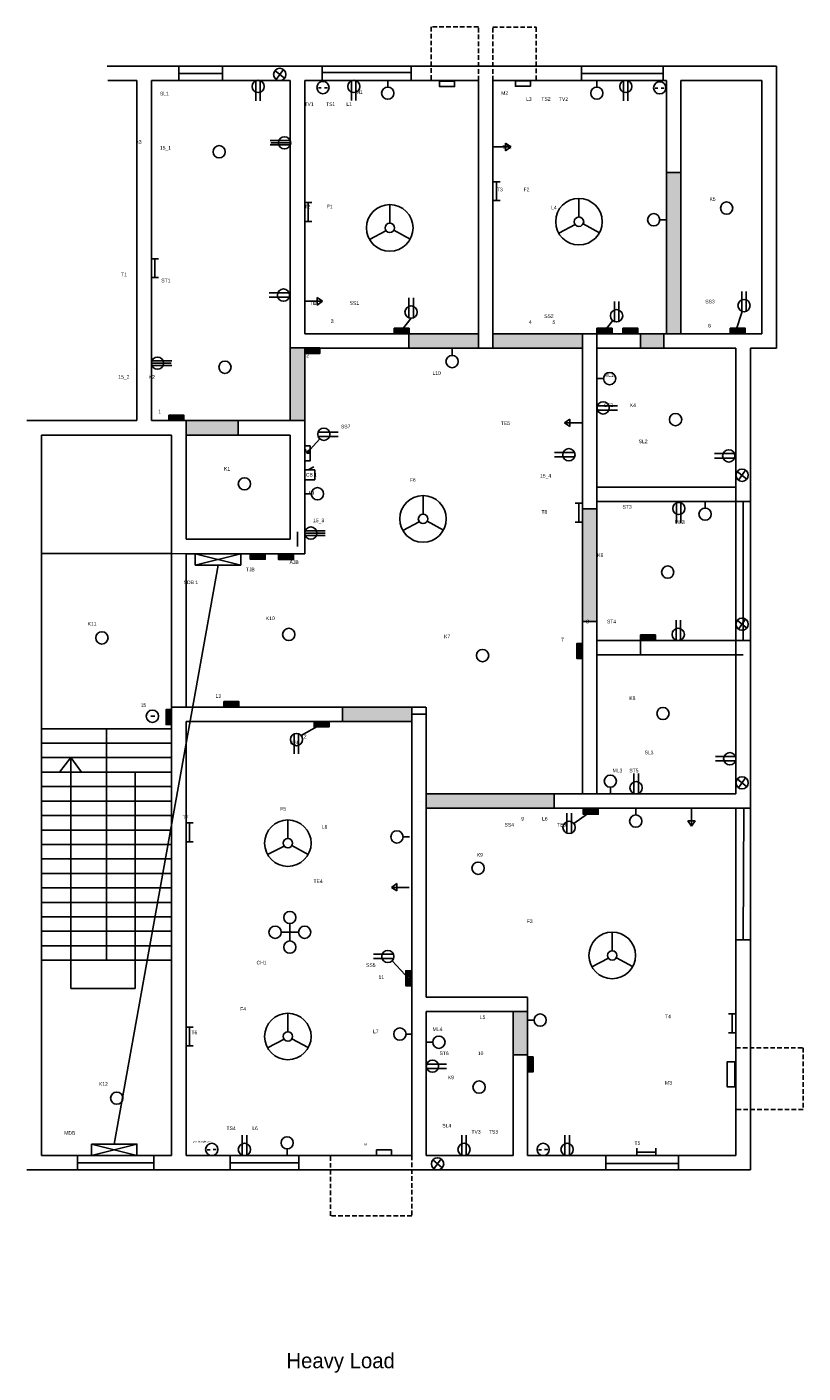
# Model space of a CAD drawing. Header units: inches. Extents: x 1860 to 11603, y -2530 to 624.
# Tile 7 of 9: x 11066 to 11603, y -2472 to -1542. Entities that reach past the tile are written whole.
import ezdxf

# ---------------------------------------------------------------- set-up
doc = ezdxf.new("R2010")
doc.units = ezdxf.units.IN
doc.linetypes.add('ACAD_ISO02W100', pattern=[15, 12, -3])
doc.linetypes.add('HIDDEN2', pattern=[4.7625, 3.175, -1.5875])

msp = doc.modelspace()

# ---------------------------------------------------------------- hatches: boundary and pattern name
at = {"linetype": 'HIDDEN2'}
for points in [[(11518.1, -1705.75), (11518.1, -1642.25), (11508.1, -1642.25), (11508.1, -1705.75), (11508.1, -1753.75), (11518.1, -1753.75)], [(11506.34, -1753.75), (11490.1, -1753.75), (11490.1, -1763.75), (11506.34, -1763.75)], [(11430.42, -2071.75), (11390.1, -2071.75), (11342.1, -2071.75), (11342.1, -2081.75), (11390.1, -2081.75), (11430.42, -2081.75)]]:
    msp.add_hatch(color=2, dxfattribs=at).paths.add_polyline_path(points)
for color, points in [(5, [(11330.21, -1749.92), (11326.14, -1749.92), (11324.53, -1751.96), (11325.26, -1752.44), (11323.74, -1752.94), (11323.74, -1751.44), (11324.53, -1751.96), (11326.14, -1749.92), (11319.84, -1749.92), (11319.84, -1753.75), (11330.21, -1753.75)]), (2, [(11378.1, -1753.75), (11330.1, -1753.75), (11330.1, -1763.75), (11378.1, -1763.75)]), (2, [(11450.1, -1753.75), (11436.1, -1753.75), (11388.1, -1753.75), (11388.1, -1763.75), (11436.1, -1763.75), (11450.1, -1763.75)]), (5, [(11470.48, -1749.92), (11466.88, -1749.92), (11465.16, -1752.05), (11466.04, -1752.76), (11464.18, -1753.25), (11464.52, -1751.52), (11465.16, -1752.05), (11466.88, -1749.92), (11460.1, -1749.92), (11460.1, -1753.75), (11470.48, -1753.75)]), (5, [(11488.4, -1749.92), (11478.03, -1749.92), (11478.03, -1753.75), (11488.4, -1753.75)]), (5, [(11562.59, -1749.92), (11556.73, -1749.92), (11556.31, -1751.25), (11556.6, -1751.35), (11556.13, -1751.79), (11556.04, -1751.16), (11556.31, -1751.25), (11556.73, -1749.92), (11552.22, -1749.92), (11552.22, -1753.75), (11562.59, -1753.75)]), (2, [(11258.1, -1777.75), (11258.1, -1763.75), (11258.1, -1763.57), (11248.1, -1763.57), (11248.1, -1763.75), (11248.1, -1777.75), (11248.1, -1813.75), (11258.1, -1813.75)]), (5, [(11268.48, -1763.75), (11258.1, -1763.75), (11258.1, -1767.4), (11268.48, -1767.4)]), (5, [(11174.48, -1809.92), (11164.1, -1809.92), (11164.1, -1813.75), (11174.48, -1813.75)]), (2, [(11212.1, -1813.75), (11176.1, -1813.75), (11176.1, -1823.75), (11212.1, -1823.75)]), (2, [(11460.1, -1874.84), (11450.1, -1874.84), (11450.1, -1917.75), (11450.1, -1952.73), (11460.1, -1952.73), (11460.1, -1917.75)]), (5, [(11230.82, -1905.75), (11220.45, -1905.75), (11220.45, -1909.58), (11230.82, -1909.58)]), (4, [(11250.41, -1906.04), (11240.04, -1906.04), (11240.04, -1909.87), (11250.41, -1909.87)]), (5, [(11500.48, -1961.92), (11490.1, -1961.92), (11490.1, -1965.75), (11500.48, -1965.75)]), (5, [(11450.1, -1967.83), (11446.27, -1967.83), (11446.27, -1978.21), (11450.1, -1978.21)]), (5, [(11212.47, -2007.92), (11202.1, -2007.92), (11202.1, -2011.75), (11212.47, -2011.75)]), (5, [(11166.1, -2013.47), (11162.29, -2013.47), (11162.29, -2023.84), (11166.1, -2023.84)]), (2, [(11332.1, -2016.75), (11332.1, -2011.75), (11284.1, -2011.75), (11284.1, -2021.75), (11332.1, -2021.75)]), (5, [(11274.91, -2021.75), (11264.54, -2021.75), (11264.54, -2025.53), (11266.22, -2025.53), (11268.87, -2024.04), (11268.29, -2023.46), (11270.36, -2023.2), (11269.58, -2024.76), (11268.87, -2024.04), (11266.22, -2025.53), (11274.91, -2025.53)]), (5, [(11460.92, -2081.98), (11450.55, -2081.98), (11450.55, -2085.81), (11453.1, -2085.81), (11455.61, -2083.98), (11454.54, -2083.22), (11457.36, -2082.7), (11456.84, -2084.86), (11455.61, -2083.98), (11453.1, -2085.81), (11460.92, -2085.81)]), (5, [(11331.8, -2194.07), (11327.97, -2194.07), (11327.97, -2197.37), (11329.12, -2198.62), (11330.41, -2197.43), (11330.41, -2200.02), (11328.43, -2199.26), (11329.12, -2198.62), (11327.97, -2197.37), (11327.97, -2204.44), (11331.8, -2204.44)]), (2, [(11412.1, -2222.26), (11402.1, -2222.26), (11402.1, -2252.26), (11412.1, -2252.26)]), (5, [(11415.94, -2253.55), (11412.1, -2253.55), (11412.1, -2263.92), (11415.94, -2263.92)])]:
    msp.add_hatch(color=color).paths.add_polyline_path(points)

# ---------------------------------------------------------------- linework, layer by layer
for p, q in [((11378.1, -1541.67), (11345.55, -1541.67)), ((11345.55, -1541.67), (11345.55, -1578.75)), ((11378.1, -1578.75), (11378.1, -1541.67)), ((11388.1, -1578.75), (11388.1, -1541.85)), ((11388.1, -1541.85), (11418.03, -1541.85)), ((11418.03, -1541.85), (11418.03, -1578.75)), ((11556.1, -2247.25), (11602.53, -2247.25)), ((11602.53, -2247.25), (11602.53, -2290.04)), ((11602.53, -2290.04), (11556.1, -2290.04)), ((11275.89, -2363.46), (11275.89, -2321.75)), ((11332.1, -2321.75), (11332.1, -2363.46)), ((11332.1, -2363.46), (11275.89, -2363.46))]:
    msp.add_line(p, q, dxfattribs=at)
for p, q in [((11142.1, -1568.75), (11121.54, -1568.75)), ((11142.1, -1568.75), (11171.1, -1568.75)), ((11171.1, -1568.75), (11253.1, -1568.75)), ((11237.54, -1571.84), (11244.09, -1577.2)), ((11238.31, -1577.93), (11243.32, -1571.11)), ((11253.1, -1568.75), (11383.1, -1568.75)), ((11383.1, -1568.75), (11513.1, -1568.75)), ((11383.1, -1568.75), (11513.1, -1568.75)), ((11513.1, -1568.75), (11584.1, -1568.75)), ((11584.1, -1568.75), (11584.1, -1763.75)), ((11142.1, -1578.75), (11121.92, -1578.75)), ((11142.1, -1813.75), (11142.1, -1578.75)), ((11152.1, -1813.75), (11152.1, -1578.75)), ((11152.1, -1578.75), (11171.1, -1578.75)), ((11171.1, -1578.75), (11248.1, -1578.75)), ((11224.32, -1578.89), (11224.32, -1592.66)), ((11227.41, -1578.84), (11227.41, -1592.66)), ((11248.1, -1578.75), (11248.1, -1763.75)), ((11258.1, -1578.75), (11378.1, -1578.75)), ((11258.1, -1578.75), (11258.1, -1753.75)), ((11258.1, -1578.75), (11258.1, -1753.75)), ((11290.43, -1578.88), (11290.43, -1592.64)), ((11293.52, -1578.83), (11293.52, -1592.64)), ((11315.46, -1583.25), (11315.46, -1578.73)), ((11378.1, -1578.75), (11378.1, -1763.75)), ((11388.1, -1578.75), (11508.1, -1578.75)), ((11388.1, -1578.75), (11388.1, -1763.75)), ((11459.99, -1583.22), (11459.99, -1578.7)), ((11478.43, -1578.96), (11478.43, -1592.73)), ((11481.52, -1578.91), (11481.52, -1592.73)), ((11508.1, -1578.75), (11508.1, -1705.75)), ((11518.1, -1578.75), (11574.1, -1578.75)), ((11518.1, -1578.75), (11518.1, -1705.75)), ((11574.1, -1578.75), (11574.1, -1753.75)), ((11267.53, -1583.84), (11269.54, -1583.84)), ((11271.66, -1583.76), (11273.86, -1583.76)), ((11500.25, -1583.99), (11502.26, -1583.99)), ((11504.38, -1583.91), (11506.58, -1583.91)), ((11248.08, -1620.15), (11234.31, -1620.15)), ((11248.13, -1623.24), (11234.31, -1623.24)), ((11248.39, -1621.76), (11234.69, -1621.76)), ((11388.1, -1624.6), (11400.44, -1624.6)), ((11400.44, -1624.6), (11396.77, -1622.13)), ((11396.77, -1622.13), (11396.77, -1627.3)), ((11396.77, -1627.3), (11400.44, -1624.6)), ((11508.1, -1642.25), (11518.1, -1642.25)), ((11388.1, -1648.73), (11393.1, -1648.73)), ((11390.54, -1648.73), (11390.54, -1661.73)), ((11258.1, -1663.13), (11263.1, -1663.13)), ((11260.54, -1663.13), (11260.54, -1676.14)), ((11316.86, -1677.34), (11316.86, -1664.5)), ((11388.1, -1661.73), (11393.1, -1661.73)), ((11447.64, -1673.03), (11447.64, -1660.19)), ((11258.1, -1676.14), (11263.1, -1676.14)), ((11314.27, -1682.56), (11302.86, -1688.52)), ((11319.71, -1682.17), (11330.98, -1688.32)), ((11445.04, -1678.25), (11433.63, -1684.21)), ((11450.48, -1677.86), (11461.75, -1684.01)), ((11503.52, -1674.95), (11508.03, -1674.95)), ((11152.1, -1701.9), (11157.1, -1701.9)), ((11154.54, -1701.9), (11154.54, -1714.91)), ((11508.1, -1705.75), (11508.1, -1753.75)), ((11518.1, -1705.75), (11518.1, -1753.75)), ((11152.1, -1714.91), (11157.1, -1714.91)), ((11247.33, -1725.42), (11233.56, -1725.42)), ((11247.38, -1728.51), (11233.56, -1728.51)), ((11270.44, -1731.18), (11266.77, -1728.7)), ((11266.77, -1728.7), (11266.77, -1733.88)), ((11330.13, -1742.76), (11330.13, -1728.94)), ((11333.22, -1742.71), (11333.22, -1728.94)), ((11560.22, -1738.24), (11560.22, -1724.43)), ((11563.31, -1738.19), (11563.31, -1724.43)), ((11258.1, -1731.18), (11270.44, -1731.18)), ((11266.77, -1733.88), (11270.44, -1731.18)), ((11472.17, -1745.24), (11472.17, -1731.43)), ((11475.26, -1745.19), (11475.26, -1731.43)), ((11556.13, -1751.79), (11560.42, -1738.31)), ((11331.61, -1743.02), (11323.74, -1752.94)), ((11471.13, -1744.67), (11464.18, -1753.25)), ((11330.1, -1753.75), (11258.1, -1753.75)), ((11323.74, -1752.94), (11323.74, -1751.44)), ((11323.74, -1751.44), (11325.26, -1752.44)), ((11325.26, -1752.44), (11323.74, -1752.94)), ((11330.1, -1753.75), (11330.1, -1763.75)), ((11330.1, -1753.75), (11378.1, -1753.75)), ((11436.1, -1753.75), (11388.1, -1753.75)), ((11460.1, -1753.75), (11436.1, -1753.75)), ((11450.1, -1763.75), (11450.1, -1753.75)), ((11460.1, -1864.75), (11460.1, -1753.75)), ((11490.1, -1753.75), (11460.1, -1753.75)), ((11464.18, -1753.25), (11464.52, -1751.52)), ((11466.04, -1752.76), (11464.18, -1753.25)), ((11464.52, -1751.52), (11466.04, -1752.76)), ((11490.1, -1753.75), (11561.1, -1753.75)), ((11490.1, -1753.75), (11561.1, -1753.75)), ((11490.1, -1753.75), (11561.1, -1753.75)), ((11490.1, -1753.75), (11490.1, -1763.75)), ((11506.34, -1753.75), (11506.34, -1763.75)), ((11556.13, -1751.79), (11556.04, -1751.16)), ((11556.04, -1751.16), (11556.6, -1751.35)), ((11556.6, -1751.35), (11556.13, -1751.79)), ((11556.13, -1751.79), (11556.13, -1751.79)), ((11561.1, -1753.75), (11574.1, -1753.75)), ((11258.1, -1763.57), (11248.1, -1763.57)), ((11248.1, -1763.75), (11248.1, -1777.75)), ((11258.1, -1763.75), (11258.1, -1777.75)), ((11330.1, -1763.75), (11258.1, -1763.75)), ((11330.1, -1763.75), (11378.1, -1763.75)), ((11359.95, -1768.75), (11359.95, -1764.23)), ((11436.1, -1763.75), (11388.1, -1763.75)), ((11450.1, -1763.75), (11436.1, -1763.75)), ((11450.1, -1869.75), (11450.1, -1763.75)), ((11490.1, -1763.75), (11460.1, -1763.75)), ((11490.1, -1763.75), (11556.1, -1763.75)), ((11556.1, -1859.75), (11556.1, -1763.75)), ((11566.1, -1864.75), (11566.1, -1763.75)), ((11566.1, -1763.75), (11584.1, -1763.75)), ((11152.1, -1774.06), (11165.82, -1774.06)), ((11152.37, -1772.58), (11166.18, -1772.58)), ((11152.42, -1775.67), (11166.18, -1775.67)), ((11248.1, -1777.75), (11248.1, -1813.75)), ((11258.1, -1777.75), (11258.1, -1813.75)), ((11464.62, -1784.76), (11460.1, -1784.76)), ((11460.37, -1803.54), (11474.18, -1803.54)), ((11066.1, -1813.75), (11142.1, -1813.75)), ((11071.1, -1813.75), (11142.1, -1813.75)), ((11152.1, -1813.75), (11176.1, -1813.75)), ((11176.1, -1813.75), (11176.1, -1885.75)), ((11176.1, -1813.75), (11212.1, -1813.75)), ((11258.1, -1813.75), (11212.1, -1813.75)), ((11212.1, -1813.75), (11212.1, -1823.75)), ((11258.1, -1895.75), (11258.1, -1813.75)), ((11441.31, -1812.69), (11437.65, -1815.39)), ((11441.31, -1817.86), (11441.31, -1812.69)), ((11460.42, -1806.63), (11474.18, -1806.63)), ((11267.36, -1821.76), (11281.18, -1821.76)), ((11449.98, -1815.39), (11437.65, -1815.39)), ((11437.65, -1815.39), (11441.31, -1817.86)), ((11076.1, -1900.75), (11076.1, -1823.75)), ((11076.1, -1823.75), (11147.1, -1823.75)), ((11147.1, -1823.75), (11166.1, -1823.75)), ((11166.1, -1823.75), (11166.1, -1890.75)), ((11212.1, -1823.75), (11176.1, -1823.75)), ((11248.1, -1823.75), (11212.1, -1823.75)), ((11248.1, -1885.75), (11248.1, -1823.75)), ((11268.46, -1826.35), (11259.59, -1836.33)), ((11267.41, -1824.85), (11281.18, -1824.85)), ((11259.59, -1836.33), (11259.93, -1834.52)), ((11261.1, -1836.23), (11259.59, -1836.33)), ((11259.93, -1834.52), (11261.1, -1836.23)), ((11444.59, -1835.79), (11430.83, -1835.79)), ((11444.64, -1838.88), (11430.83, -1838.88)), ((11555.08, -1836.59), (11541.31, -1836.59)), ((11555.12, -1839.68), (11541.31, -1839.68)), ((11258.1, -1847.9), (11264.99, -1847.9)), ((11260.38, -1847.9), (11264.42, -1845.7)), ((11260.38, -1847.9), (11264.61, -1847.9)), ((11264.99, -1847.9), (11264.99, -1854.71)), ((11557.06, -1848.85), (11563.61, -1854.21)), ((11557.83, -1854.94), (11562.84, -1848.12)), ((11264.99, -1854.71), (11258.1, -1854.75)), ((11556.1, -1859.75), (11460.1, -1859.75)), ((11556.1, -1859.75), (11556.1, -1869.75)), ((11262.62, -1864.35), (11258.1, -1864.35)), ((11339.86, -1878.48), (11339.86, -1865.64)), ((11450.1, -1917.75), (11450.1, -1869.75)), ((11460.1, -1869.75), (11460.1, -1864.75)), ((11556.1, -1869.75), (11460.1, -1869.75)), ((11460.1, -1917.75), (11460.1, -1869.75)), ((11534.8, -1874.22), (11534.8, -1869.7)), ((11556.1, -1970.75), (11556.1, -1869.75)), ((11556.1, -1869.75), (11566.1, -1869.75)), ((11561.1, -1965.75), (11561.1, -1869.75)), ((11566.1, -1970.75), (11566.1, -1864.75)), ((11445.03, -1870.92), (11450.02, -1870.92)), ((11447.47, -1870.92), (11447.47, -1883.92)), ((11460.1, -1874.84), (11450.1, -1874.84)), ((11515.03, -1870.65), (11515.03, -1884.41)), ((11518.11, -1870.6), (11518.11, -1884.41)), ((11176.1, -1885.75), (11176.1, -1895.75)), ((11248.1, -1885.75), (11248.1, -1895.75)), ((11337.26, -1883.69), (11325.85, -1889.66)), ((11342.7, -1883.3), (11353.97, -1889.45)), ((11445.03, -1883.92), (11450.02, -1883.92)), ((11166.1, -1890.75), (11166.1, -1927.75)), ((11176.1, -1895.75), (11248.1, -1895.75)), ((11258.1, -1891.52), (11272.24, -1891.52)), ((11258.1, -1895.75), (11258.1, -1905.75)), ((11258.37, -1890.04), (11272.18, -1890.04)), ((11258.42, -1893.13), (11272.18, -1893.13)), ((11076.1, -2016.75), (11076.1, -1900.75)), ((11166.1, -1905.67), (11076.1, -1905.67)), ((11166.1, -1905.67), (11176.1, -1905.75)), ((11176.1, -1905.75), (11258.1, -1905.75)), ((11176.1, -1905.75), (11176.1, -1927.75)), ((11182.45, -1905.75), (11213.93, -1913.61)), ((11182.45, -1913.61), (11213.93, -1905.75)), ((11450.1, -1975.75), (11450.1, -1917.75)), ((11460.1, -1975.75), (11460.1, -1917.75)), ((11166.1, -1927.75), (11166.1, -2011.75)), ((11176.1, -1927.75), (11176.1, -2011.75)), ((11450.1, -1952.73), (11460.1, -1952.73)), ((11514.78, -1965.48), (11514.78, -1951.67)), ((11517.86, -1965.43), (11517.86, -1951.67)), ((11557.06, -1951.8), (11563.61, -1957.17)), ((11557.83, -1957.9), (11562.84, -1951.08)), ((11490.1, -1965.75), (11460.1, -1965.75)), ((11490.1, -1965.75), (11561.1, -1965.75)), ((11490.1, -1965.75), (11490.1, -1975.75)), ((11556.1, -2071.75), (11556.1, -1970.75)), ((11561.1, -1965.75), (11566.1, -1965.75)), ((11566.1, -2076.75), (11566.1, -1970.75)), ((11450.1, -2071.75), (11450.1, -1975.75)), ((11460.1, -2071.75), (11460.1, -1975.75)), ((11490.1, -1975.75), (11460.1, -1975.75)), ((11490.1, -1975.75), (11561.1, -1975.75)), ((11076.1, -2321.75), (11076.1, -2016.75)), ((11151.65, -2018.07), (11154.4, -2018.07)), ((11166.1, -2321.75), (11166.1, -2011.75)), ((11166.1, -2011.75), (11284.1, -2011.75)), ((11284.1, -2011.75), (11284.1, -2021.75)), ((11284.1, -2011.75), (11341.82, -2011.75)), ((11332.1, -2016.75), (11332.1, -2011.75)), ((11332.1, -2321.75), (11332.1, -2016.75)), ((11332.1, -2016.75), (11342.1, -2016.75)), ((11342.1, -2016.75), (11342.1, -2011.75)), ((11342.1, -2212.26), (11342.1, -2016.75)), ((11166.1, -2026.75), (11076.1, -2026.75)), ((11121.1, -2026.75), (11121.1, -2186.75)), ((11176.1, -2321.75), (11176.1, -2021.75)), ((11176.1, -2021.75), (11284.1, -2021.75)), ((11255.64, -2031.5), (11270.36, -2023.2)), ((11270.36, -2023.2), (11268.29, -2023.46)), ((11268.29, -2023.46), (11269.58, -2024.76)), ((11269.58, -2024.76), (11270.36, -2023.2)), ((11284.1, -2021.75), (11332.1, -2021.75)), ((11166.1, -2036.75), (11076.1, -2036.75)), ((11250.8, -2030.31), (11250.8, -2044.08)), ((11253.89, -2030.26), (11253.89, -2044.08)), ((11166.1, -2046.75), (11076.1, -2046.75)), ((11096.35, -2046.75), (11088.63, -2056.75)), ((11096.35, -2206.27), (11096.35, -2046.75)), ((11096.35, -2046.75), (11103.88, -2056.75)), ((11555.74, -2045.87), (11541.98, -2045.87)), ((11555.79, -2048.96), (11541.98, -2048.96)), ((11166.1, -2056.75), (11076.1, -2056.75)), ((11140.85, -2056.75), (11140.85, -2186.75)), ((11485.59, -2071.48), (11485.59, -2057.67)), ((11488.68, -2071.43), (11488.68, -2057.67)), ((11557.06, -2061.47), (11563.61, -2066.83)), ((11557.83, -2067.56), (11562.84, -2060.74)), ((11166.1, -2066.75), (11076.1, -2066.75)), ((11390.1, -2071.75), (11342.1, -2071.75)), ((11455.1, -2071.75), (11390.1, -2071.75)), ((11430.42, -2071.75), (11430.42, -2081.75)), ((11556.1, -2071.75), (11455.1, -2071.75)), ((11556.1, -2071.75), (11460.1, -2071.75)), ((11469.32, -2067.23), (11469.32, -2071.75)), ((11166.1, -2076.75), (11076.1, -2076.75)), ((11337.1, -2076.75), (11337.1, -2076.75)), ((11390.1, -2081.75), (11342.1, -2081.75)), ((11455.1, -2081.75), (11390.1, -2081.75)), ((11444.16, -2092.36), (11457.36, -2082.7)), ((11457.36, -2082.7), (11454.54, -2083.22)), ((11454.54, -2083.22), (11456.84, -2084.86)), ((11556.1, -2081.75), (11455.1, -2081.75)), ((11456.84, -2084.86), (11457.36, -2082.7)), ((11486.85, -2086.37), (11486.85, -2081.85)), ((11525.52, -2081.71), (11525.52, -2094.04)), ((11556.1, -2172.75), (11556.1, -2081.75)), ((11566.1, -2172.75), (11566.1, -2076.75)), ((11166.1, -2086.75), (11076.1, -2086.75)), ((11176.1, -2091.88), (11181.1, -2091.88)), ((11178.54, -2091.88), (11178.54, -2104.88)), ((11246.45, -2102.6), (11246.45, -2089.76)), ((11439.32, -2098.89), (11439.32, -2085.08)), ((11442.41, -2098.84), (11442.41, -2085.08)), ((11527.99, -2090.38), (11522.82, -2090.38)), ((11522.82, -2090.38), (11525.52, -2094.04)), ((11525.52, -2094.04), (11527.99, -2090.38)), ((11166.1, -2096.75), (11076.1, -2096.75)), ((11326.09, -2101.56), (11330.61, -2101.56)), ((11166.1, -2106.75), (11076.1, -2106.75)), ((11176.1, -2104.88), (11181.1, -2104.88)), ((11243.85, -2107.81), (11232.44, -2113.78)), ((11249.29, -2107.42), (11260.56, -2113.57)), ((11166.1, -2116.75), (11076.1, -2116.75)), ((11166.1, -2126.75), (11076.1, -2126.75)), ((11166.1, -2136.75), (11076.1, -2136.75)), ((11321.72, -2133.7), (11318.05, -2136.4)), ((11330.38, -2136.4), (11318.05, -2136.4)), ((11318.05, -2136.4), (11321.72, -2138.87)), ((11321.72, -2138.87), (11321.72, -2133.7)), ((11166.1, -2146.75), (11076.1, -2146.75)), ((11166.1, -2156.75), (11076.1, -2156.75)), ((11166.1, -2166.75), (11076.1, -2166.75)), ((11247.83, -2167.46), (11241.83, -2167.46)), ((11247.83, -2173.46), (11247.83, -2161.46)), ((11247.83, -2167.46), (11253.83, -2167.46)), ((11470.63, -2180.18), (11470.63, -2167.34)), ((11166.1, -2176.75), (11076.1, -2176.75)), ((11556.1, -2321.75), (11556.1, -2172.75)), ((11566.1, -2331.75), (11566.1, -2172.75)), ((11319.43, -2182.56), (11305.67, -2182.56)), ((11319.48, -2185.65), (11305.67, -2185.65)), ((11468.03, -2185.39), (11456.63, -2191.36)), ((11473.48, -2185), (11484.75, -2191.15)), ((11166.1, -2186.75), (11076.1, -2186.75)), ((11140.85, -2186.75), (11140.85, -2206.27)), ((11318.54, -2187.13), (11330.41, -2200.02)), ((11330.41, -2197.43), (11328.43, -2199.26)), ((11328.43, -2199.26), (11330.41, -2200.02)), ((11330.41, -2200.02), (11330.41, -2197.43)), ((11140.85, -2206.27), (11096.35, -2206.27)), ((11407.1, -2212.26), (11342.1, -2212.26)), ((11407.1, -2212.26), (11412.1, -2212.26)), ((11412.1, -2252.26), (11412.1, -2212.42)), ((11246.45, -2236.21), (11246.45, -2223.37)), ((11342.1, -2321.75), (11342.1, -2222.26)), ((11402.1, -2222.26), (11342.1, -2222.26)), ((11402.1, -2252.26), (11402.1, -2222.26)), ((11402.1, -2222.26), (11412.1, -2222.26)), ((11176.1, -2233.02), (11181.1, -2233.02)), ((11178.54, -2233.02), (11178.54, -2246.03)), ((11416.62, -2228.11), (11412.1, -2228.11)), ((11551.02, -2223.87), (11556.02, -2223.87)), ((11553.46, -2223.87), (11553.46, -2236.88)), ((11243.85, -2241.42), (11232.44, -2247.39)), ((11249.29, -2241.03), (11260.56, -2247.19)), ((11328.11, -2237.78), (11332.62, -2237.78)), ((11551.02, -2236.88), (11556.02, -2236.88)), ((11176.1, -2246.03), (11181.1, -2246.03)), ((11346.62, -2243.45), (11342.1, -2243.45)), ((11342.37, -2258.5), (11356.18, -2258.5)), ((11402.1, -2252.26), (11402.1, -2321.75)), ((11402.1, -2252.26), (11412.1, -2252.26)), ((11412.1, -2252.26), (11412.1, -2321.75)), ((11342.42, -2261.59), (11356.18, -2261.59)), ((11110.7, -2313.89), (11142.18, -2321.75)), ((11110.7, -2321.75), (11142.18, -2313.89)), ((11214.95, -2321.48), (11214.95, -2307.67)), ((11218.04, -2321.43), (11218.04, -2307.67)), ((11366.71, -2321.48), (11366.71, -2307.67)), ((11369.79, -2321.43), (11369.79, -2307.67)), ((11437.97, -2321.48), (11437.97, -2307.67)), ((11441.06, -2321.43), (11441.06, -2307.67)), ((11487.66, -2321.75), (11487.66, -2316.76)), ((11500.66, -2321.75), (11500.66, -2316.76)), ((11166.1, -2321.75), (11076.1, -2321.75)), ((11101.16, -2326.75), (11101.16, -2321.75)), ((11101.16, -2321.75), (11101.16, -2331.75)), ((11153.76, -2326.75), (11153.76, -2321.75)), ((11153.76, -2321.75), (11153.76, -2331.75)), ((11332.1, -2321.75), (11176.1, -2321.75)), ((11190.63, -2317.77), (11192.64, -2317.77)), ((11194.77, -2317.69), (11196.97, -2317.69)), ((11245.95, -2317.23), (11245.95, -2321.75)), ((11402.1, -2321.75), (11342.1, -2321.75)), ((11346.63, -2324.84), (11353.17, -2330.2)), ((11347.4, -2330.93), (11352.41, -2324.11)), ((11556.1, -2321.75), (11412.1, -2321.75)), ((11419.7, -2317.77), (11421.72, -2317.77)), ((11423.84, -2317.69), (11426.04, -2317.69)), ((11487.66, -2319.32), (11500.66, -2319.32)), ((11171.1, -2331.75), (11066.1, -2331.75)), ((11101.16, -2326.75), (11153.76, -2326.75)), ((11337.1, -2331.75), (11171.1, -2331.75)), ((11407.1, -2331.75), (11337.1, -2331.75)), ((11566.1, -2331.75), (11407.1, -2331.75))]:
    msp.add_line(p, q)
at = {"color": 3}
for p, q in [((11171.1, -1568.75), (11171.1, -1578.75)), ((11201.35, -1568.75), (11201.35, -1578.75)), ((11270.23, -1578.75), (11270.23, -1568.75)), ((11331.7, -1568.75), (11331.7, -1578.75)), ((11449.29, -1578.75), (11449.29, -1568.75)), ((11505.77, -1573.97), (11505.77, -1568.75)), ((11171.1, -1573.75), (11201.35, -1573.75)), ((11270.45, -1573.25), (11331.7, -1573.25)), ((11449.21, -1573.97), (11505.77, -1573.97)), ((11505.77, -1573.97), (11505.77, -1578.75)), ((11556.1, -2081.75), (11566.1, -2081.75)), ((11561.1, -2172.75), (11561.48, -2081.78)), ((11556.1, -2172.75), (11566.1, -2172.75)), ((11206.67, -2326.75), (11206.67, -2321.75)), ((11206.67, -2321.75), (11206.67, -2331.75)), ((11254.1, -2326.75), (11254.1, -2321.75)), ((11254.1, -2321.75), (11254.1, -2331.75)), ((11466.2, -2331.75), (11466.2, -2321.75)), ((11516.32, -2321.75), (11516.32, -2331.75)), ((11206.67, -2326.75), (11254.1, -2326.75)), ((11516.02, -2327.27), (11466.39, -2327.27))]:
    msp.add_line(p, q, dxfattribs=at)
at = {"linetype": 'ACAD_ISO02W100'}
for p, q in [((11388.1, -1763.75), (11378.1, -1763.75)), ((11253.1, -1890.75), (11253.1, -1900.75))]:
    msp.add_line(p, q, dxfattribs=at)
at = {"color": 1}
msp.add_line((11198.19, -1913.61), (11126.44, -2313.89), dxfattribs=at)
for points in [[(11351.27, -1579.12), (11361.64, -1579.12), (11361.64, -1582.96), (11351.27, -1582.96)], [(11403.72, -1578.88), (11414.09, -1578.88), (11414.09, -1582.72), (11403.72, -1582.72)], [(11319.84, -1749.92), (11330.21, -1749.92), (11330.21, -1753.75), (11319.84, -1753.75)], [(11460.1, -1749.92), (11470.48, -1749.92), (11470.48, -1753.75), (11460.1, -1753.75)], [(11478.03, -1749.92), (11488.4, -1749.92), (11488.4, -1753.75), (11478.03, -1753.75)], [(11552.22, -1749.92), (11562.59, -1749.92), (11562.59, -1753.75), (11552.22, -1753.75)], [(11258.1, -1763.57), (11268.48, -1763.57), (11268.48, -1767.4), (11258.1, -1767.4)], [(11164.1, -1809.92), (11174.48, -1809.92), (11174.48, -1813.75), (11164.1, -1813.75)], [(11261.94, -1831.14), (11261.94, -1841.51), (11258.1, -1841.51), (11258.1, -1831.14)], [(11182.45, -1905.75), (11213.93, -1905.75), (11213.93, -1913.61), (11182.45, -1913.61)], [(11220.45, -1905.75), (11230.82, -1905.75), (11230.82, -1909.58), (11220.45, -1909.58)], [(11240.04, -1906.04), (11250.41, -1906.04), (11250.41, -1909.87), (11240.04, -1909.87)], [(11490.1, -1961.92), (11500.48, -1961.92), (11500.48, -1965.75), (11490.1, -1965.75)], [(11450.1, -1967.83), (11450.1, -1978.21), (11446.27, -1978.21), (11446.27, -1967.83)], [(11202.1, -2007.92), (11212.47, -2007.92), (11212.47, -2011.75), (11202.1, -2011.75)], [(11166.12, -2013.47), (11166.12, -2023.84), (11162.29, -2023.84), (11162.29, -2013.47)], [(11264.54, -2021.7), (11274.91, -2021.7), (11274.91, -2025.53), (11264.54, -2025.53)], [(11450.55, -2081.98), (11460.92, -2081.98), (11460.92, -2085.81), (11450.55, -2085.81)], [(11331.8, -2194.07), (11331.8, -2204.44), (11327.97, -2204.44), (11327.97, -2194.07)], [(11415.94, -2253.55), (11415.94, -2263.92), (11412.1, -2263.92), (11412.1, -2253.55)], [(11555.38, -2256.93), (11550.13, -2256.93), (11550.13, -2274.27), (11555.38, -2274.27)], [(11110.7, -2313.89), (11142.18, -2313.89), (11142.18, -2321.75), (11110.7, -2321.75)], [(11307.63, -2317.92), (11318, -2317.92), (11318, -2321.75), (11307.63, -2321.75)]]:
    msp.add_lwpolyline(points, close=True)
for centre, radius in [((11240.81, -1574.52), 4.23), ((11225.93, -1582.81), 4.23), ((11270.72, -1583.59), 4.23), ((11292.04, -1582.8), 4.23), ((11480.04, -1582.88), 4.23), ((11503.44, -1583.74), 4.23), ((11315.46, -1587.48), 4.23), ((11459.99, -1587.45), 4.23), ((11244.16, -1621.76), 4.23), ((11198.96, -1627.97), 4.23), ((11316.86, -1680.59), 16.09), ((11447.64, -1676.28), 16.09), ((11549.71, -1666.9), 4.23), ((11447.64, -1676.28), 3.25), ((11499.28, -1674.95), 4.23), ((11316.86, -1680.59), 3.25), ((11243.41, -1727.03), 4.23), ((11561.71, -1734.28), 4.23), ((11331.61, -1738.79), 4.23), ((11473.65, -1741.28), 4.23), ((11156.34, -1774.06), 4.23), ((11202.99, -1776.88), 4.23), ((11359.95, -1772.98), 4.23), ((11468.85, -1784.76), 4.23), ((11464.34, -1805.02), 4.23), ((11514.4, -1813.1), 4.23), ((11271.33, -1823.24), 4.23), ((11440.68, -1837.4), 4.23), ((11551.16, -1838.2), 4.23), ((11560.34, -1851.53), 4.23), ((11216.43, -1857.5), 4.23), ((11266.85, -1864.35), 4.23), ((11339.86, -1881.73), 16.09), ((11339.86, -1881.73), 3.25), ((11516.63, -1874.56), 4.23), ((11534.8, -1878.45), 4.23), ((11262.34, -1891.52), 4.23), ((11508.96, -1918.48), 4.23), ((11560.34, -1954.49), 4.23), ((11117.97, -1964), 4.23), ((11247.06, -1961.57), 4.23), ((11516.26, -1961.52), 4.23), ((11381.02, -1976.18), 4.23), ((11152.81, -2018.16), 4.23), ((11505.7, -2016.25), 4.23), ((11252.41, -2034.23), 4.23), ((11551.83, -2047.48), 4.23), ((11469.32, -2063), 4.23), ((11487.08, -2067.52), 4.23), ((11560.34, -2064.15), 4.23), ((11246.45, -2105.85), 16.09), ((11440.8, -2094.93), 4.23), ((11486.85, -2090.6), 4.23), ((11246.45, -2105.85), 3.25), ((11321.86, -2101.56), 4.23), ((11377.93, -2123.21), 4.23), ((11247.83, -2157.23), 4.23), ((11237.6, -2167.46), 4.23), ((11258.06, -2167.46), 4.23), ((11470.63, -2183.43), 16.09), ((11247.83, -2177.69), 4.23), ((11315.51, -2184.17), 4.23), ((11470.63, -2183.43), 3.25), ((11246.45, -2239.46), 16.09), ((11420.85, -2228.11), 4.23), ((11246.45, -2239.46), 3.25), ((11323.87, -2237.78), 4.23), ((11350.85, -2243.45), 4.23), ((11346.34, -2259.98), 4.23), ((11378.58, -2274.46), 4.23), ((11128.15, -2282.1), 4.23), ((11193.82, -2317.52), 4.23), ((11216.43, -2317.52), 4.23), ((11245.95, -2313), 4.23), ((11368.19, -2317.52), 4.23), ((11422.9, -2317.52), 4.23), ((11439.45, -2317.52), 4.23), ((11349.9, -2327.52), 4.23)]:
    msp.add_circle(centre, radius)

# ---------------------------------------------------------------- texts
at = {"attachment_point": 1}
for s, insert, char_height, width in [('\\P\\P\\P\\P\\P\\P                                               SL1\\P\\P\\P\\P\\P\\P\\P\\P                              k3         \\P                                               15_1\\P\\P\\P\\P\\P\\P\\P\\P\\P\\P\\P\\P\\P\\P\\P\\P\\P\\P\\P\\P\\P                   T1             \\P                                                ST1\\P\\P\\P\\P\\P\\P\\P\\P\\P\\P\\P\\P\\P\\P\\P\\P                 15_2              K2 ', (11112.92, -1561.5), 2.5, 149.609), ('\\P\\P                                          \\P                                       \\P                                          M1\\P \\P     TV1         TS1        L1\\P\\P\\P\\P\\P\\P\\P\\P\\P\\P\\P\\P\\P\\P\\P\\P\\P     T2            F1\\P\\P\\P\\P\\P\\P\\P\\P\\P\\P\\P\\P\\P\\P\\P\\P         TE1                      SS1\\P\\P\\P                        3                       ', (11253.1, -1568.75), 2.5, 147.9171), ('\\P\\P\\P      M2                    \\P                        L3       TS2      TV2\\P\\P\\P\\P\\P\\P\\P\\P       TE2 \\P\\P\\P\\P\\P\\P\\P   T3               F2                  \\P\\P\\P                                          L4\\P\\P\\P\\P\\P\\P\\P\\P\\P\\P\\P\\P\\P\\P\\P\\P\\P\\P                                     SS2\\P                          4               5        \\P                                 ', (11388.1, -1573.6), 2.5, 123.3176), ('\\P\\P\\P       K5\\P\\P\\P\\P\\P\\P\\P\\P\\P\\P\\P\\P\\P\\P\\P\\P\\P    SS3\\P\\P\\P\\P      6', (11531.11, -1646.89), 2.5, 52.989), ('\\P\\P  2', (11257.29, -1759.17), 2.5, 18.4241), ('\\P\\PL10', (11346.4, -1771.33), 2.5, 35.6355), ('\\P\\P\\P\\P\\P        ML1\\P\\P\\P\\P\\P        ST2            K4\\P\\P\\P\\P\\P                               \\P                                 SL2', (11457.26, -1760.2), 2.5, 106.247), ('\\P\\P\\P     1\\P ', (11152.1, -1793.7), 2.5, 64.8316), ('\\P\\P\\P      \\P                      TE5', (11372.51, -1797.63), 2.5, 87.5962), ('^I^I^ISS7\\P\\P\\P   \\P     14  \\P\\P\\P\\P      CB 1                \\P                                                                                                             \\P\\P        L9                     \\P\\P\\P\\P\\P\\P     \\P^I', (11253.13, -1816.64), 2.5, 103.4976), ('\\P\\P      K1', (11196.57, -1837.44), 2.5, 42.6454), ('           15_4  \\P\\P\\P\\P\\P\\P            T8', (11410.19, -1850.65), 2.5, 39.9137), (' ^I^IF6', (11310.73, -1853.58), 2.5, 77.7953), ('      15_3', (11258.1, -1881.48), 2.5, 49.1586), ('\\P  \\P\\P\\P         ML2l\\P      ', (11505.12, -1866.08), 2.5, 75.4403), ('            \\P                      \\P                              K6\\P\\P\\P\\P\\P\\P\\P\\P\\P\\P\\P                      8             ST4\\P\\P\\P    7', (11431.49, -1897.22), 2.5, 106.7222), ('\\P\\P\\PTJB', (11217.42, -1902.93), 2.5, 17.3648), ('\\P\\P^IAJB', (11237.61, -1902.06), 2.5, 91.8165), ('\\P\\P\\P\\P\\P\\P    SDB 1', (11170.6, -1899.32), 2.5, 42.7574), ('K11', (11108.03, -1953.01), 2.5, 24.5441), ('   K10', (11228.37, -1949.18), 2.5, 30.0378), ('\\P\\P                 K7\\P                ', (11338.07, -1953.44), 2.5, 66.3726), ('       \\P\\P        15', (11137.03, -2000.86), 2.5, 33.4413), ('13', (11196.41, -2002.91), 2.5, 22.4255), ('            K8\\P\\P\\P\\P\\P\\P\\P\\P\\P                       SL3\\P\\P\\PML3     ST5\\P\\P\\P   ', (11470.93, -2004.41), 2.5, 85.1698), ('\\P\\P\\P\\P               12\\P       SS6\\P\\P\\P\\P\\P\\P\\P\\P\\P\\P\\PF5                          \\P\\P\\P                              L8\\P\\P\\P\\P\\P\\P\\P\\P\\P                        TE4', (11241.14, -2014.2), 2.5, 90.9619), ('        T7 ', (11166.1, -2086.75), 2.5, 29.7264), ('                                   \\P                                       \\P\\P\\P\\P\\P\\P\\P                                 9             L6       \\P                     SS4                               TE3\\P\\P\\P\\P\\P K9\\P\\P \\P\\P\\P\\P\\P  \\P\\P\\P\\P                                     F3         ', (11376.09, -2054.36), 2.5, 156.7171), ('\\P\\P            CH1', (11213.3, -2178.83), 2.5, 72.3858), ('\\P\\PSS5\\P \\P         11\\P\\P\\P\\P\\P\\P\\P\\P\\P     L7', (11300.5, -2180.52), 2.5, 41.6083), ('\\PF4', (11213.55, -2215.03), 2.5, 52.8807), ('\\P\\P                                  L5\\P\\PML4\\P        \\P\\P\\P     ST6                     10\\P\\P\\P\\P           K9\\P\\P\\P\\P\\P\\P\\P\\P       SL4              \\P                            TV3      TS3', (11346.48, -2216.51), 2.5, 109.5858), ('\\P                        T4\\P\\P\\P\\P\\P\\P\\P\\P\\P\\P\\P                        M3\\P\\P\\P\\P\\P\\P\\P\\P\\P\\P  T5', (11484.1, -2220.22), 2.5, 76.865), ('\\P\\P  T6', (11177.91, -2227.16), 2.5, 20.9086), ('K12', (11115.88, -2271.01), 2.5, 28.542), ('\\P\\P              MDB', (11078.42, -2296.56), 2.5, 87.6887), ('TS4            L6', (11204.05, -2301.62), 2.5, 63.2774), ('\\P\\P\\P      Tv->Television', (11176.1, -2303.92), 1.5, 45.8141), ('       \\P    \\P          M', (11293.58, -2308.31), 1.5, 38.5205)]:
    msp.add_mtext(s, dxfattribs=dict(at, insert=insert, char_height=char_height, width=width))
at = {"linetype": 'HIDDEN2', "insert": (11463.39, -1872.14), "char_height": 2.5, "width": 66.2106, "attachment_point": 1}
msp.add_mtext('               ST3', dxfattribs=at)
at = {"color": 1, "insert": (11245.45, -2458.27), "char_height": 10.5, "width": 466.7062, "attachment_point": 1}
msp.add_mtext('Heavy Load', dxfattribs=at)

doc.saveas('drawing.dxf')
